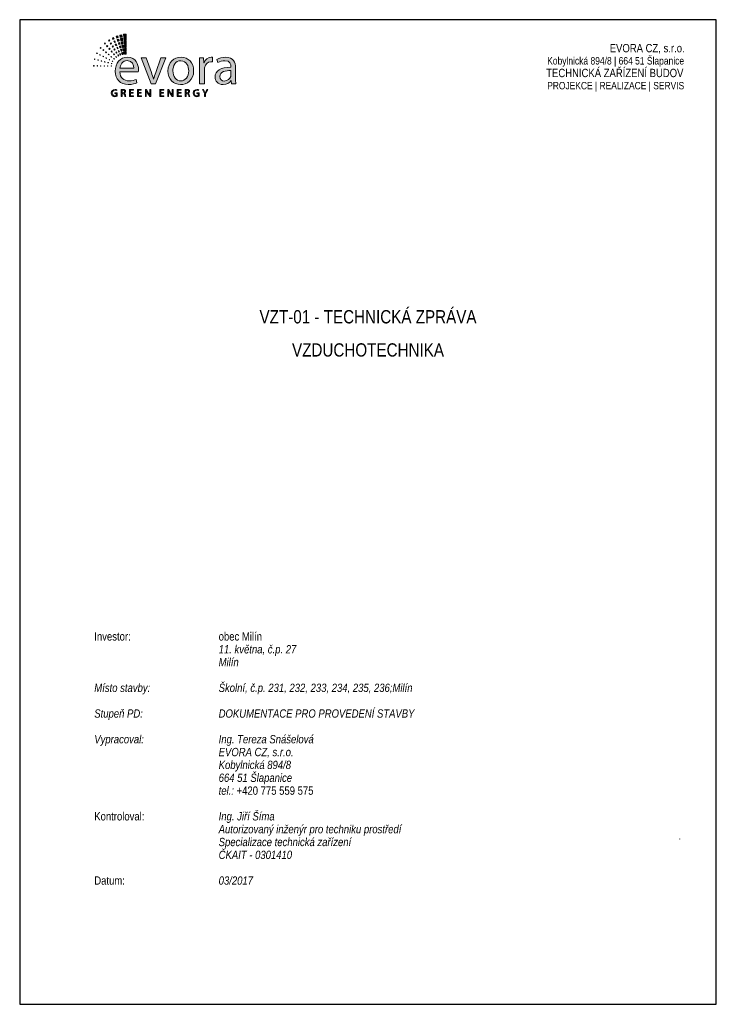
# Paper-space layout 'TZ' of a CAD drawing. Header units: millimetres. Extents: x 4 to 214, y -5 to 292.
import ezdxf

# ---------------------------------------------------------------- set-up
doc = ezdxf.new("R2010")
doc.units = ezdxf.units.MM
doc.linetypes.add('DOT', pattern=[25, 0, -25])
doc.styles.add('ARIAL NARROW 16', font='ARIALN.TTF', dxfattribs={"height": 4})
doc.styles.get("Standard").update_dxf_attribs({"font": 'arial.ttf'})

# ---------------------------------------------------------------- blocks, each defined once
blk = doc.blocks.new('block 4')
h = blk.add_hatch(color=8)
h.dxf.hatch_style = 2
h.paths.add_polyline_path([(47.78, 40.51), (47.68, 41.25), (46.99, 41.14), (47.14, 40.41)])
h = blk.add_hatch(color=8)
h.dxf.hatch_style = 2
h.paths.add_polyline_path([(49.07, 40.5), (49.07, 41.43), (48.19, 41.38), (48.27, 40.46)])
h = blk.add_hatch(color=8)
h.dxf.hatch_style = 2
h.paths.add_polyline_path([(42.48, 38.41), (42.29, 38.64), (42.08, 38.47), (42.28, 38.24)])
h = blk.add_hatch(color=8)
h.dxf.hatch_style = 2
h.paths.add_polyline_path([(43.84, 39.31), (43.65, 39.64), (43.36, 39.47), (43.56, 39.14)])
h = blk.add_hatch(color=8)
h.dxf.hatch_style = 2
h.paths.add_polyline_path([(44.4, 38.35), (44.21, 38.68), (43.95, 38.53), (44.15, 38.2)])
h = blk.add_hatch(color=8)
h.dxf.hatch_style = 2
h.paths.add_polyline_path([(45.19, 39.92), (45.01, 40.36), (44.62, 40.19), (44.82, 39.76)])
h = blk.add_hatch(color=8)
h.dxf.hatch_style = 2
h.paths.add_polyline_path([(45.62, 38.9), (45.43, 39.34), (45.08, 39.18), (45.28, 38.75)])
h = blk.add_hatch(color=8)
h.dxf.hatch_style = 2
h.paths.add_polyline_path([(46.04, 37.87), (45.86, 38.31), (45.55, 38.17), (45.75, 37.74)])
h = blk.add_hatch(color=8)
h.dxf.hatch_style = 2
h.paths.add_polyline_path([(46.53, 40.33), (46.38, 40.91), (45.86, 40.75), (46.04, 40.19)])
h = blk.add_hatch(color=8)
h.dxf.hatch_style = 2
h.paths.add_polyline_path([(46.82, 39.26), (46.67, 39.83), (46.2, 39.7), (46.38, 39.13)])
h = blk.add_hatch(color=8)
h.dxf.hatch_style = 2
h.paths.add_polyline_path([(47.11, 38.19), (46.95, 38.76), (46.54, 38.64), (46.72, 38.08)])
h = blk.add_hatch(color=8)
h.dxf.hatch_style = 2
h.paths.add_polyline_path([(47.93, 39.41), (47.83, 40.15), (47.22, 40.05), (47.36, 39.32)])
h = blk.add_hatch(color=8)
h.dxf.hatch_style = 2
h.paths.add_polyline_path([(48.08, 38.31), (47.98, 39.05), (47.44, 38.96), (47.59, 38.23)])
h = blk.add_hatch(color=8)
h.dxf.hatch_style = 2
h.paths.add_polyline_path([(48.23, 37.21), (48.13, 37.95), (47.66, 37.87), (47.81, 37.15)])
h = blk.add_hatch(color=8)
h.dxf.hatch_style = 2
h.paths.add_polyline_path([(49.07, 39.39), (49.07, 40.32), (48.28, 40.28), (48.36, 39.36)])
h = blk.add_hatch(color=8)
h.dxf.hatch_style = 2
h.paths.add_polyline_path([(49.07, 38.28), (49.07, 39.21), (48.38, 39.17), (48.46, 38.25)])
h = blk.add_hatch(color=8)
h.dxf.hatch_style = 2
h.paths.add_polyline_path([(49.07, 37.17), (49.07, 38.1), (48.47, 38.06), (48.55, 37.14)])
h = blk.add_hatch(color=8)
h.dxf.hatch_style = 2
h.paths.add_polyline_path([(39.85, 35.37), (39.68, 35.46), (39.59, 35.3), (39.77, 35.21)])
h = blk.add_hatch(color=8)
h.dxf.hatch_style = 2
h.paths.add_polyline_path([(40.83, 34.85), (40.66, 34.94), (40.58, 34.8), (40.76, 34.71)])
h = blk.add_hatch(color=8)
h.dxf.hatch_style = 2
h.paths.add_polyline_path([(41.04, 37.05), (40.86, 37.2), (40.72, 37.04), (40.91, 36.88)])
h = blk.add_hatch(color=8)
h.dxf.hatch_style = 2
h.paths.add_polyline_path([(41.89, 36.33), (41.71, 36.49), (41.58, 36.34), (41.77, 36.19)])
h = blk.add_hatch(color=8)
h.dxf.hatch_style = 2
h.paths.add_polyline_path([(42.74, 35.62), (42.56, 35.77), (42.44, 35.64), (42.63, 35.49)])
h = blk.add_hatch(color=8)
h.dxf.hatch_style = 2
h.paths.add_polyline_path([(43.18, 37.55), (42.99, 37.78), (42.8, 37.63), (43, 37.4)])
h = blk.add_hatch(color=8)
h.dxf.hatch_style = 2
h.paths.add_polyline_path([(43.59, 34.9), (43.41, 35.05), (43.31, 34.94), (43.5, 34.79)])
h = blk.add_hatch(color=8)
h.dxf.hatch_style = 2
h.paths.add_polyline_path([(43.88, 36.68), (43.69, 36.92), (43.52, 36.78), (43.72, 36.55)])
h = blk.add_hatch(color=8)
h.dxf.hatch_style = 2
h.paths.add_polyline_path([(44.58, 35.82), (44.39, 36.06), (44.24, 35.94), (44.44, 35.71)])
h = blk.add_hatch(color=8)
h.dxf.hatch_style = 2
h.paths.add_polyline_path([(44.97, 37.4), (44.77, 37.72), (44.54, 37.59), (44.74, 37.26)])
h = blk.add_hatch(color=8)
h.dxf.hatch_style = 2
h.paths.add_polyline_path([(45.28, 34.96), (45.09, 35.19), (44.96, 35.09), (45.16, 34.86)])
h = blk.add_hatch(color=8)
h.dxf.hatch_style = 2
h.paths.add_polyline_path([(45.53, 36.44), (45.34, 36.77), (45.13, 36.65), (45.33, 36.32)])
h = blk.add_hatch(color=8)
h.dxf.hatch_style = 2
h.paths.add_polyline_path([(46.09, 35.48), (45.9, 35.81), (45.72, 35.7), (45.93, 35.38)])
h = blk.add_hatch(color=8)
h.dxf.hatch_style = 2
h.paths.add_polyline_path([(46.47, 36.85), (46.29, 37.28), (46.02, 37.16), (46.22, 36.73)])
h = blk.add_hatch(color=8)
h.dxf.hatch_style = 2
h.paths.add_polyline_path([(46.66, 34.53), (46.46, 34.85), (46.32, 34.77), (46.52, 34.44)])
h = blk.add_hatch(color=8)
h.dxf.hatch_style = 2
h.paths.add_polyline_path([(46.9, 35.82), (46.72, 36.26), (46.48, 36.15), (46.68, 35.72)])
h = blk.add_hatch(color=8)
h.dxf.hatch_style = 2
h.paths.add_polyline_path([(47.39, 37.11), (47.24, 37.69), (46.88, 37.58), (47.06, 37.02)])
h = blk.add_hatch(color=8)
h.dxf.hatch_style = 2
h.paths.add_polyline_path([(47.33, 34.8), (47.15, 35.23), (46.95, 35.15), (47.15, 34.72)])
h = blk.add_hatch(color=8)
h.dxf.hatch_style = 2
h.paths.add_polyline_path([(47.68, 36.04), (47.53, 36.61), (47.22, 36.52), (47.4, 35.96)])
h = blk.add_hatch(color=8)
h.dxf.hatch_style = 2
h.paths.add_polyline_path([(47.97, 34.97), (47.82, 35.54), (47.56, 35.47), (47.74, 34.9)])
h = blk.add_hatch(color=8)
h.dxf.hatch_style = 2
h.paths.add_polyline_path([(48.38, 36.11), (48.28, 36.84), (47.88, 36.78), (48.03, 36.06)])
h = blk.add_hatch(color=8)
h.dxf.hatch_style = 2
h.paths.add_polyline_path([(48.53, 35.05), (48.43, 35.74), (48.11, 35.7), (48.25, 35.01)])
h = blk.add_hatch(color=8)
h.dxf.hatch_style = 2
h.paths.add_polyline_path([(49.07, 36.06), (49.07, 36.98), (48.57, 36.96), (48.65, 36.04)])
h = blk.add_hatch(color=8)
h.dxf.hatch_style = 2
h.paths.add_polyline_path([(49.07, 35.05), (49.07, 35.87), (48.67, 35.85), (48.74, 35.03)])
h = blk.add_hatch(color=8)
h.dxf.hatch_style = 2
h.paths.add_polyline_path([(39.07, 33.49), (38.92, 33.53), (38.88, 33.38), (39.03, 33.34)])
h = blk.add_hatch(color=8)
h.dxf.hatch_style = 2
h.paths.add_polyline_path([(40.15, 33.19), (40, 33.24), (39.96, 33.11), (40.11, 33.07)])
h = blk.add_hatch(color=8)
h.dxf.hatch_style = 2
h.paths.add_polyline_path([(41.22, 32.9), (41.07, 32.94), (41.04, 32.84), (41.19, 32.8)])
h = blk.add_hatch(color=8)
h.dxf.hatch_style = 2
h.paths.add_polyline_path([(41.81, 34.32), (41.64, 34.41), (41.57, 34.29), (41.74, 34.2)])
h = blk.add_hatch(color=8)
h.dxf.hatch_style = 2
h.paths.add_polyline_path([(42.29, 32.61), (42.14, 32.65), (42.11, 32.56), (42.26, 32.52)])
h = blk.add_hatch(color=8)
h.dxf.hatch_style = 2
h.paths.add_polyline_path([(42.79, 33.8), (42.62, 33.89), (42.56, 33.79), (42.73, 33.7)])
h = blk.add_hatch(color=8)
h.dxf.hatch_style = 2
h.paths.add_polyline_path([(43.36, 32.32), (43.21, 32.36), (43.19, 32.29), (43.34, 32.25)])
h = blk.add_hatch(color=8)
h.dxf.hatch_style = 2
h.paths.add_polyline_path([(43.77, 33.27), (43.6, 33.37), (43.55, 33.28), (43.72, 33.19)])
h = blk.add_hatch(color=8)
h.dxf.hatch_style = 2
h.paths.add_polyline_path([(44.44, 34.18), (44.26, 34.34), (44.17, 34.24), (44.36, 34.09)])
h = blk.add_hatch(color=8)
h.dxf.hatch_style = 2
h.paths.add_polyline_path([(44.43, 32.03), (44.28, 32.07), (44.27, 32.02), (44.42, 31.98)])
h = blk.add_hatch(color=8)
h.dxf.hatch_style = 2
h.paths.add_polyline_path([(44.75, 32.75), (44.58, 32.84), (44.54, 32.77), (44.71, 32.69)])
h = blk.add_hatch(color=8)
h.dxf.hatch_style = 2
h.paths.add_polyline_path([(45.29, 33.46), (45.1, 33.62), (45.03, 33.54), (45.22, 33.39)])
h = blk.add_hatch(color=8)
h.dxf.hatch_style = 2
h.paths.add_polyline_path([(45.98, 34.1), (45.79, 34.33), (45.68, 34.25), (45.88, 34.02)])
h = blk.add_hatch(color=8)
h.dxf.hatch_style = 2
h.paths.add_polyline_path([(38.76, 31.37), (38.64, 31.37), (38.63, 31.25), (38.76, 31.25)])
h = blk.add_hatch(color=8)
h.dxf.hatch_style = 2
h.paths.add_polyline_path([(39.87, 31.36), (39.75, 31.36), (39.74, 31.25), (39.87, 31.25)])
h = blk.add_hatch(color=8)
h.dxf.hatch_style = 2
h.paths.add_polyline_path([(40.98, 31.34), (40.86, 31.34), (40.85, 31.25), (40.98, 31.25)])
h = blk.add_hatch(color=8)
h.dxf.hatch_style = 2
h.paths.add_polyline_path([(42.09, 31.33), (41.97, 31.33), (41.96, 31.25), (42.09, 31.25)])
h = blk.add_hatch(color=8)
h.dxf.hatch_style = 2
h.paths.add_polyline_path([(43.2, 31.31), (43.08, 31.31), (43.08, 31.25), (43.2, 31.25)])
h = blk.add_hatch(color=8)
h.dxf.hatch_style = 2
h.paths.add_polyline_path([(44.32, 31.29), (44.19, 31.3), (44.19, 31.25), (44.31, 31.25)])
at = {"lineweight": 0}
for points in [[(47.78, 40.51), (47.68, 41.25), (46.99, 41.14), (47.14, 40.41), (47.78, 40.51)], [(49.07, 40.5), (49.07, 41.43), (48.19, 41.38), (48.27, 40.46), (49.07, 40.5)], [(42.48, 38.41), (42.29, 38.64), (42.08, 38.47), (42.28, 38.24), (42.48, 38.41)], [(43.84, 39.31), (43.65, 39.64), (43.36, 39.47), (43.56, 39.14), (43.84, 39.31)], [(44.4, 38.35), (44.21, 38.68), (43.95, 38.53), (44.15, 38.2), (44.4, 38.35)], [(45.19, 39.92), (45.01, 40.36), (44.62, 40.19), (44.82, 39.76), (45.19, 39.92)], [(45.62, 38.9), (45.43, 39.34), (45.08, 39.18), (45.28, 38.75), (45.62, 38.9)], [(46.04, 37.87), (45.86, 38.31), (45.55, 38.17), (45.75, 37.74), (46.04, 37.87)], [(46.53, 40.33), (46.38, 40.91), (45.86, 40.75), (46.04, 40.19), (46.53, 40.33)], [(46.82, 39.26), (46.67, 39.83), (46.2, 39.7), (46.38, 39.13), (46.82, 39.26)], [(47.11, 38.19), (46.95, 38.76), (46.54, 38.64), (46.72, 38.08), (47.11, 38.19)], [(47.93, 39.41), (47.83, 40.15), (47.22, 40.05), (47.36, 39.32), (47.93, 39.41)], [(48.08, 38.31), (47.98, 39.05), (47.44, 38.96), (47.59, 38.23), (48.08, 38.31)], [(48.23, 37.21), (48.13, 37.95), (47.66, 37.87), (47.81, 37.15), (48.23, 37.21)], [(49.07, 39.39), (49.07, 40.32), (48.28, 40.28), (48.36, 39.36), (49.07, 39.39)], [(49.07, 38.28), (49.07, 39.21), (48.38, 39.17), (48.46, 38.25), (49.07, 38.28)], [(49.07, 37.17), (49.07, 38.1), (48.47, 38.06), (48.55, 37.14), (49.07, 37.17)], [(39.85, 35.37), (39.68, 35.46), (39.59, 35.3), (39.77, 35.21), (39.85, 35.37)], [(40.83, 34.85), (40.66, 34.94), (40.58, 34.8), (40.76, 34.71), (40.83, 34.85)], [(41.04, 37.05), (40.86, 37.2), (40.72, 37.04), (40.91, 36.88), (41.04, 37.05)], [(41.89, 36.33), (41.71, 36.49), (41.58, 36.34), (41.77, 36.19), (41.89, 36.33)], [(42.74, 35.62), (42.56, 35.77), (42.44, 35.64), (42.63, 35.49), (42.74, 35.62)], [(43.18, 37.55), (42.99, 37.78), (42.8, 37.63), (43, 37.4), (43.18, 37.55)], [(43.59, 34.9), (43.41, 35.05), (43.31, 34.94), (43.5, 34.79), (43.59, 34.9)], [(43.88, 36.68), (43.69, 36.92), (43.52, 36.78), (43.72, 36.55), (43.88, 36.68)], [(44.58, 35.82), (44.39, 36.06), (44.24, 35.94), (44.44, 35.71), (44.58, 35.82)], [(44.97, 37.4), (44.77, 37.72), (44.54, 37.59), (44.74, 37.26), (44.97, 37.4)], [(45.28, 34.96), (45.09, 35.19), (44.96, 35.09), (45.16, 34.86), (45.28, 34.96)], [(45.53, 36.44), (45.34, 36.77), (45.13, 36.65), (45.33, 36.32), (45.53, 36.44)], [(46.09, 35.48), (45.9, 35.81), (45.72, 35.7), (45.93, 35.38), (46.09, 35.48)], [(46.47, 36.85), (46.29, 37.28), (46.02, 37.16), (46.22, 36.73), (46.47, 36.85)], [(46.66, 34.53), (46.46, 34.85), (46.32, 34.77), (46.52, 34.44), (46.66, 34.53)], [(46.9, 35.82), (46.72, 36.26), (46.48, 36.15), (46.68, 35.72), (46.9, 35.82)], [(47.39, 37.11), (47.24, 37.69), (46.88, 37.58), (47.06, 37.02), (47.39, 37.11)], [(47.33, 34.8), (47.15, 35.23), (46.95, 35.15), (47.15, 34.72), (47.33, 34.8)], [(47.68, 36.04), (47.53, 36.61), (47.22, 36.52), (47.4, 35.96), (47.68, 36.04)], [(47.97, 34.97), (47.82, 35.54), (47.56, 35.47), (47.74, 34.9), (47.97, 34.97)], [(48.38, 36.11), (48.28, 36.84), (47.88, 36.78), (48.03, 36.06), (48.38, 36.11)], [(48.53, 35.05), (48.43, 35.74), (48.11, 35.7), (48.25, 35.01), (48.53, 35.05)], [(49.07, 36.06), (49.07, 36.98), (48.57, 36.96), (48.65, 36.04), (49.07, 36.06)], [(49.07, 35.05), (49.07, 35.87), (48.67, 35.85), (48.74, 35.03), (49.07, 35.05)], [(39.07, 33.49), (38.92, 33.53), (38.88, 33.38), (39.03, 33.34), (39.07, 33.49)], [(40.15, 33.19), (40, 33.24), (39.96, 33.11), (40.11, 33.07), (40.15, 33.19)], [(41.22, 32.9), (41.07, 32.94), (41.04, 32.84), (41.19, 32.8), (41.22, 32.9)], [(41.81, 34.32), (41.64, 34.41), (41.57, 34.29), (41.74, 34.2), (41.81, 34.32)], [(42.29, 32.61), (42.14, 32.65), (42.11, 32.56), (42.26, 32.52), (42.29, 32.61)], [(42.79, 33.8), (42.62, 33.89), (42.56, 33.79), (42.73, 33.7), (42.79, 33.8)], [(43.36, 32.32), (43.21, 32.36), (43.19, 32.29), (43.34, 32.25), (43.36, 32.32)], [(43.77, 33.27), (43.6, 33.37), (43.55, 33.28), (43.72, 33.19), (43.77, 33.27)], [(44.44, 34.18), (44.26, 34.34), (44.17, 34.24), (44.36, 34.09), (44.44, 34.18)], [(44.43, 32.03), (44.28, 32.07), (44.27, 32.02), (44.42, 31.98), (44.43, 32.03)], [(44.75, 32.75), (44.58, 32.84), (44.54, 32.77), (44.71, 32.69), (44.75, 32.75)], [(45.29, 33.46), (45.1, 33.62), (45.03, 33.54), (45.22, 33.39), (45.29, 33.46)], [(45.98, 34.1), (45.79, 34.33), (45.68, 34.25), (45.88, 34.02), (45.98, 34.1)], [(38.76, 31.37), (38.64, 31.37), (38.63, 31.25), (38.76, 31.25), (38.76, 31.37)], [(39.87, 31.36), (39.75, 31.36), (39.74, 31.25), (39.87, 31.25), (39.87, 31.36)], [(40.98, 31.34), (40.86, 31.34), (40.85, 31.25), (40.98, 31.25), (40.98, 31.34)], [(42.09, 31.33), (41.97, 31.33), (41.96, 31.25), (42.09, 31.25), (42.09, 31.33)], [(43.2, 31.31), (43.08, 31.31), (43.08, 31.25), (43.2, 31.25), (43.2, 31.31)], [(44.32, 31.29), (44.19, 31.3), (44.19, 31.25), (44.31, 31.25), (44.32, 31.29)]]:
    blk.add_lwpolyline(points, dxfattribs=at)
blk = doc.blocks.new('block 3')
blk.add_blockref('block 4', (0, 0))
blk = doc.blocks.new('block 2')
blk.add_blockref('block 3', (0, 0))
blk = doc.blocks.new('A$C685A7237')
h = blk.add_hatch(color=63)
h.dxf.hatch_style = 2
edge = h.paths.add_edge_path()
edge.add_spline(control_points=[(43.89, -12.57), (43.89, -12.71), (43.87, -12.89), (43.82, -13.06), (43.58, -13.77), (42.87, -14.46), (41.76, -14.46), (41, -14.46), (40.34, -14.01), (40.34, -13.01), (40.34, -11.38), (42.23, -11.08), (43.89, -11.12), (43.89, -11.12), (43.89, -12.57), (43.89, -12.57)], knot_values=[0, 0, 0, 0, 1, 1, 1, 2, 2, 2, 3, 3, 3, 4, 4, 4, 5, 5, 5, 5], degree=3, periodic=0)
edge = h.paths.add_edge_path()
edge.add_spline(control_points=[(45.36, -10.25), (45.36, -8.59), (44.74, -6.84), (42.17, -6.84), (41.12, -6.84), (40.09, -7.13), (39.4, -7.57), (39.4, -7.57), (39.75, -8.59), (39.75, -8.59), (40.34, -8.19), (41.15, -7.96), (41.95, -7.96), (43.66, -7.95), (43.86, -9.21), (43.86, -9.89), (43.86, -9.89), (43.86, -10.06), (43.86, -10.06), (40.61, -10.04), (38.81, -11.15), (38.81, -13.18), (38.81, -14.39), (39.68, -15.59), (41.38, -15.59), (42.57, -15.59), (43.47, -15), (43.94, -14.34), (43.94, -14.34), (43.99, -14.34), (43.99, -14.34), (43.99, -14.34), (44.11, -15.4), (44.11, -15.4), (44.11, -15.4), (45.48, -15.4), (45.48, -15.4), (45.4, -14.83), (45.36, -14.12), (45.36, -13.39), (45.36, -13.39), (45.36, -10.25), (45.36, -10.25)], knot_values=[0, 0, 0, 0, 1, 1, 1, 2, 2, 2, 3, 3, 3, 4, 4, 4, 5, 5, 5, 6, 6, 6, 7, 7, 7, 8, 8, 8, 9, 9, 9, 10, 10, 10, 11, 11, 11, 12, 12, 12, 13, 13, 13, 14, 14, 14, 14], degree=3, periodic=0)
edge = h.paths.add_edge_path()
edge.add_spline(control_points=[(33.89, -15.4), (33.89, -15.4), (35.42, -15.4), (35.42, -15.4), (35.42, -15.4), (35.42, -10.93), (35.42, -10.93), (35.42, -10.68), (35.43, -10.42), (35.47, -10.22), (35.68, -9.07), (36.44, -8.28), (37.51, -8.28), (37.72, -8.28), (37.88, -8.28), (38.03, -8.31), (38.03, -8.31), (38.03, -6.87), (38.03, -6.87), (37.89, -6.86), (37.77, -6.84), (37.62, -6.84), (36.6, -6.84), (35.66, -7.55), (35.28, -8.67), (35.28, -8.67), (35.23, -8.67), (35.23, -8.67), (35.23, -8.67), (35.16, -7.01), (35.16, -7.01), (35.16, -7.01), (33.82, -7.01), (33.82, -7.01), (33.87, -7.79), (33.89, -8.64), (33.89, -9.63), (33.89, -9.63), (33.89, -15.4), (33.89, -15.4)], knot_values=[0, 0, 0, 0, 1, 1, 1, 2, 2, 2, 3, 3, 3, 4, 4, 4, 5, 5, 5, 6, 6, 6, 7, 7, 7, 8, 8, 8, 9, 9, 9, 10, 10, 10, 11, 11, 11, 12, 12, 12, 13, 13, 13, 13], degree=3, periodic=0)
edge = h.paths.add_edge_path()
edge.add_spline(control_points=[(27.9, -7.98), (29.7, -7.98), (30.41, -9.77), (30.41, -11.19), (30.41, -13.08), (29.32, -14.44), (27.86, -14.44), (26.37, -14.44), (25.33, -13.06), (25.33, -11.22), (25.33, -9.64), (26.11, -7.98), (27.9, -7.98)], knot_values=[0, 0, 0, 0, 1, 1, 1, 2, 2, 2, 3, 3, 3, 4, 4, 4, 4], degree=3, periodic=0)
edge = h.paths.add_edge_path()
edge.add_spline(control_points=[(27.93, -6.84), (25.63, -6.84), (23.77, -8.48), (23.77, -11.27), (23.77, -13.92), (25.54, -15.59), (27.79, -15.59), (29.8, -15.59), (31.97, -14.24), (31.97, -11.14), (31.97, -8.59), (30.34, -6.84), (27.93, -6.84)], knot_values=[0, 0, 0, 0, 1, 1, 1, 2, 2, 2, 3, 3, 3, 4, 4, 4, 4], degree=3, periodic=0)
edge = h.paths.add_edge_path()
edge.add_spline(control_points=[(15.18, -7.01), (15.18, -7.01), (18.37, -15.4), (18.37, -15.4), (18.37, -15.4), (19.82, -15.4), (19.82, -15.4), (19.82, -15.4), (23.12, -7.01), (23.12, -7.01), (23.12, -7.01), (21.52, -7.01), (21.52, -7.01), (21.52, -7.01), (19.89, -11.71), (19.89, -11.71), (19.62, -12.49), (19.37, -13.18), (19.18, -13.87), (19.18, -13.87), (19.13, -13.87), (19.13, -13.87), (18.96, -13.18), (18.73, -12.49), (18.45, -11.71), (18.45, -11.71), (16.81, -7.01), (16.81, -7.01), (16.81, -7.01), (15.18, -7.01), (15.18, -7.01)], knot_values=[0, 0, 0, 0, 1, 1, 1, 2, 2, 2, 3, 3, 3, 4, 4, 4, 5, 5, 5, 6, 6, 6, 7, 7, 7, 8, 8, 8, 9, 9, 9, 10, 10, 10, 10], degree=3, periodic=0)
edge = h.paths.add_edge_path()
edge.add_spline(control_points=[(8.41, -10.39), (8.53, -9.33), (9.19, -7.93), (10.74, -7.93), (12.46, -7.93), (12.88, -9.44), (12.86, -10.39), (12.86, -10.39), (8.41, -10.39), (8.41, -10.39)], knot_values=[0, 0, 0, 0, 1, 1, 1, 2, 2, 2, 3, 3, 3, 3], degree=3, periodic=0)
edge = h.paths.add_edge_path()
edge.add_spline(control_points=[(14.28, -11.48), (14.31, -11.31), (14.33, -11.08), (14.33, -10.77), (14.33, -9.23), (13.62, -6.84), (10.87, -6.84), (8.42, -6.84), (6.93, -8.81), (6.93, -11.34), (6.93, -13.87), (8.47, -15.59), (11.06, -15.59), (12.39, -15.59), (13.33, -15.29), (13.86, -15.05), (13.86, -15.05), (13.59, -13.96), (13.59, -13.96), (13.03, -14.2), (12.36, -14.39), (11.26, -14.39), (9.72, -14.39), (8.42, -13.54), (8.39, -11.48), (8.39, -11.48), (14.28, -11.48), (14.28, -11.48)], knot_values=[0, 0, 0, 0, 1, 1, 1, 2, 2, 2, 3, 3, 3, 4, 4, 4, 5, 5, 5, 6, 6, 6, 7, 7, 7, 8, 8, 8, 9, 9, 9, 9], degree=3, periodic=0)
h = blk.add_hatch(color=8)
h.dxf.hatch_style = 2
edge = h.paths.add_edge_path()
edge.add_spline(control_points=[(35.79, -19.45), (35.79, -19.45), (35.79, -18.48), (35.79, -18.48), (35.79, -18.48), (36.55, -17.17), (36.55, -17.17), (36.55, -17.17), (36.22, -17.17), (36.22, -17.17), (36.22, -17.17), (35.89, -17.8), (35.89, -17.8), (35.8, -17.97), (35.72, -18.12), (35.66, -18.27), (35.66, -18.27), (35.66, -18.27), (35.66, -18.27), (35.58, -18.11), (35.51, -17.97), (35.43, -17.8), (35.43, -17.8), (35.11, -17.17), (35.11, -17.17), (35.11, -17.17), (34.77, -17.17), (34.77, -17.17), (34.77, -17.17), (35.49, -18.48), (35.49, -18.48), (35.49, -18.48), (35.49, -19.45), (35.49, -19.45), (35.49, -19.45), (35.79, -19.45), (35.79, -19.45)], knot_values=[0, 0, 0, 0, 1, 1, 1, 2, 2, 2, 3, 3, 3, 4, 4, 4, 5, 5, 5, 6, 6, 6, 7, 7, 7, 8, 8, 8, 9, 9, 9, 10, 10, 10, 11, 11, 11, 12, 12, 12, 12], degree=3, periodic=0)
edge = h.paths.add_edge_path()
edge.add_spline(control_points=[(33.69, -18.25), (33.69, -18.25), (32.94, -18.25), (32.94, -18.25), (32.94, -18.25), (32.94, -18.49), (32.94, -18.49), (32.94, -18.49), (33.4, -18.49), (33.4, -18.49), (33.4, -18.49), (33.4, -19.17), (33.4, -19.17), (33.33, -19.21), (33.2, -19.23), (33.01, -19.23), (32.47, -19.23), (32.13, -18.89), (32.13, -18.31), (32.13, -17.74), (32.49, -17.39), (33.04, -17.39), (33.27, -17.39), (33.43, -17.43), (33.55, -17.49), (33.55, -17.49), (33.62, -17.25), (33.62, -17.25), (33.52, -17.2), (33.31, -17.15), (33.05, -17.15), (32.28, -17.15), (31.81, -17.64), (31.81, -18.33), (31.81, -18.68), (31.94, -18.99), (32.13, -19.18), (32.36, -19.39), (32.64, -19.48), (32.99, -19.48), (33.29, -19.48), (33.56, -19.4), (33.69, -19.35), (33.69, -19.35), (33.69, -18.25), (33.69, -18.25)], knot_values=[0, 0, 0, 0, 1, 1, 1, 2, 2, 2, 3, 3, 3, 4, 4, 4, 5, 5, 5, 6, 6, 6, 7, 7, 7, 8, 8, 8, 9, 9, 9, 10, 10, 10, 11, 11, 11, 12, 12, 12, 13, 13, 13, 14, 14, 14, 15, 15, 15, 15], degree=3, periodic=0)
edge = h.paths.add_edge_path()
edge.add_spline(control_points=[(29.56, -17.41), (29.62, -17.39), (29.71, -17.38), (29.86, -17.38), (30.17, -17.38), (30.38, -17.51), (30.38, -17.81), (30.38, -18.07), (30.18, -18.24), (29.87, -18.24), (29.87, -18.24), (29.56, -18.24), (29.56, -18.24), (29.56, -18.24), (29.56, -17.41), (29.56, -17.41)], knot_values=[0, 0, 0, 0, 1, 1, 1, 2, 2, 2, 3, 3, 3, 4, 4, 4, 5, 5, 5, 5], degree=3, periodic=0)
edge = h.paths.add_edge_path()
edge.add_spline(control_points=[(29.27, -19.45), (29.27, -19.45), (29.56, -19.45), (29.56, -19.45), (29.56, -19.45), (29.56, -18.46), (29.56, -18.46), (29.56, -18.46), (29.84, -18.46), (29.84, -18.46), (30.11, -18.47), (30.23, -18.59), (30.3, -18.91), (30.36, -19.19), (30.41, -19.39), (30.45, -19.45), (30.45, -19.45), (30.76, -19.45), (30.76, -19.45), (30.71, -19.36), (30.65, -19.14), (30.58, -18.83), (30.53, -18.59), (30.42, -18.43), (30.25, -18.37), (30.25, -18.37), (30.25, -18.36), (30.25, -18.36), (30.49, -18.27), (30.68, -18.07), (30.68, -17.78), (30.68, -17.6), (30.61, -17.44), (30.5, -17.34), (30.36, -17.22), (30.15, -17.15), (29.84, -17.15), (29.64, -17.15), (29.42, -17.17), (29.27, -17.2), (29.27, -17.2), (29.27, -19.45), (29.27, -19.45)], knot_values=[0, 0, 0, 0, 1, 1, 1, 2, 2, 2, 3, 3, 3, 4, 4, 4, 5, 5, 5, 6, 6, 6, 7, 7, 7, 8, 8, 8, 9, 9, 9, 10, 10, 10, 11, 11, 11, 12, 12, 12, 13, 13, 13, 14, 14, 14, 14], degree=3, periodic=0)
h.paths.add_polyline_path([(27.93, -18.14), (27.05, -18.14), (27.05, -17.42), (27.99, -17.42), (27.99, -17.17), (26.75, -17.17), (26.75, -19.45), (28.04, -19.45), (28.04, -19.21), (27.05, -19.21), (27.05, -18.38), (27.93, -18.38)])
edge = h.paths.add_edge_path()
edge.add_spline(control_points=[(23.96, -19.45), (23.96, -19.45), (23.96, -18.48), (23.96, -18.48), (23.96, -18.1), (23.95, -17.82), (23.94, -17.54), (23.94, -17.54), (23.95, -17.53), (23.95, -17.53), (24.06, -17.78), (24.21, -18.04), (24.37, -18.3), (24.37, -18.3), (25.1, -19.45), (25.1, -19.45), (25.1, -19.45), (25.39, -19.45), (25.39, -19.45), (25.39, -19.45), (25.39, -17.17), (25.39, -17.17), (25.39, -17.17), (25.12, -17.17), (25.12, -17.17), (25.12, -17.17), (25.12, -18.13), (25.12, -18.13), (25.12, -18.48), (25.12, -18.76), (25.15, -19.06), (25.15, -19.06), (25.14, -19.07), (25.14, -19.07), (25.03, -18.83), (24.9, -18.59), (24.73, -18.33), (24.73, -18.33), (24.01, -17.17), (24.01, -17.17), (24.01, -17.17), (23.68, -17.17), (23.68, -17.17), (23.68, -17.17), (23.68, -19.45), (23.68, -19.45), (23.68, -19.45), (23.96, -19.45), (23.96, -19.45)], knot_values=[0, 0, 0, 0, 1, 1, 1, 2, 2, 2, 3, 3, 3, 4, 4, 4, 5, 5, 5, 6, 6, 6, 7, 7, 7, 8, 8, 8, 9, 9, 9, 10, 10, 10, 11, 11, 11, 12, 12, 12, 13, 13, 13, 14, 14, 14, 15, 15, 15, 16, 16, 16, 16], degree=3, periodic=0)
h.paths.add_polyline_path([(22.34, -18.14), (21.46, -18.14), (21.46, -17.42), (22.4, -17.42), (22.4, -17.17), (21.16, -17.17), (21.16, -19.45), (22.45, -19.45), (22.45, -19.21), (21.46, -19.21), (21.46, -18.38), (22.34, -18.38)])
edge = h.paths.add_edge_path()
edge.add_spline(control_points=[(16.8, -19.45), (16.8, -19.45), (16.8, -18.48), (16.8, -18.48), (16.8, -18.1), (16.8, -17.82), (16.78, -17.54), (16.78, -17.54), (16.79, -17.53), (16.79, -17.53), (16.9, -17.78), (17.06, -18.04), (17.22, -18.3), (17.22, -18.3), (17.94, -19.45), (17.94, -19.45), (17.94, -19.45), (18.24, -19.45), (18.24, -19.45), (18.24, -19.45), (18.24, -17.17), (18.24, -17.17), (18.24, -17.17), (17.96, -17.17), (17.96, -17.17), (17.96, -17.17), (17.96, -18.13), (17.96, -18.13), (17.96, -18.48), (17.97, -18.76), (17.99, -19.06), (17.99, -19.06), (17.98, -19.07), (17.98, -19.07), (17.88, -18.83), (17.74, -18.59), (17.58, -18.33), (17.58, -18.33), (16.85, -17.17), (16.85, -17.17), (16.85, -17.17), (16.53, -17.17), (16.53, -17.17), (16.53, -17.17), (16.53, -19.45), (16.53, -19.45), (16.53, -19.45), (16.8, -19.45), (16.8, -19.45)], knot_values=[0, 0, 0, 0, 1, 1, 1, 2, 2, 2, 3, 3, 3, 4, 4, 4, 5, 5, 5, 6, 6, 6, 7, 7, 7, 8, 8, 8, 9, 9, 9, 10, 10, 10, 11, 11, 11, 12, 12, 12, 13, 13, 13, 14, 14, 14, 15, 15, 15, 16, 16, 16, 16], degree=3, periodic=0)
h.paths.add_polyline_path([(15.19, -18.14), (14.31, -18.14), (14.31, -17.42), (15.24, -17.42), (15.24, -17.17), (14.01, -17.17), (14.01, -19.45), (15.29, -19.45), (15.29, -19.21), (14.31, -19.21), (14.31, -18.38), (15.19, -18.38)])
h.paths.add_polyline_path([(12.68, -18.14), (11.79, -18.14), (11.79, -17.42), (12.73, -17.42), (12.73, -17.17), (11.49, -17.17), (11.49, -19.45), (12.78, -19.45), (12.78, -19.21), (11.79, -19.21), (11.79, -18.38), (12.68, -18.38)])
edge = h.paths.add_edge_path()
edge.add_spline(control_points=[(9.12, -17.41), (9.17, -17.39), (9.27, -17.38), (9.41, -17.38), (9.73, -17.38), (9.94, -17.51), (9.94, -17.81), (9.94, -18.07), (9.74, -18.24), (9.42, -18.24), (9.42, -18.24), (9.12, -18.24), (9.12, -18.24), (9.12, -18.24), (9.12, -17.41), (9.12, -17.41)], knot_values=[0, 0, 0, 0, 1, 1, 1, 2, 2, 2, 3, 3, 3, 4, 4, 4, 5, 5, 5, 5], degree=3, periodic=0)
edge = h.paths.add_edge_path()
edge.add_spline(control_points=[(8.83, -19.45), (8.83, -19.45), (9.12, -19.45), (9.12, -19.45), (9.12, -19.45), (9.12, -18.46), (9.12, -18.46), (9.12, -18.46), (9.4, -18.46), (9.4, -18.46), (9.67, -18.47), (9.79, -18.59), (9.86, -18.91), (9.92, -19.19), (9.97, -19.39), (10.01, -19.45), (10.01, -19.45), (10.31, -19.45), (10.31, -19.45), (10.27, -19.36), (10.21, -19.14), (10.14, -18.83), (10.08, -18.59), (9.98, -18.43), (9.81, -18.37), (9.81, -18.37), (9.81, -18.36), (9.81, -18.36), (10.04, -18.27), (10.23, -18.07), (10.23, -17.78), (10.23, -17.6), (10.17, -17.44), (10.05, -17.34), (9.91, -17.22), (9.71, -17.15), (9.39, -17.15), (9.19, -17.15), (8.98, -17.17), (8.83, -17.2), (8.83, -17.2), (8.83, -19.45), (8.83, -19.45)], knot_values=[0, 0, 0, 0, 1, 1, 1, 2, 2, 2, 3, 3, 3, 4, 4, 4, 5, 5, 5, 6, 6, 6, 7, 7, 7, 8, 8, 8, 9, 9, 9, 10, 10, 10, 11, 11, 11, 12, 12, 12, 13, 13, 13, 14, 14, 14, 14], degree=3, periodic=0)
edge = h.paths.add_edge_path()
edge.add_spline(control_points=[(7.53, -18.25), (7.53, -18.25), (6.78, -18.25), (6.78, -18.25), (6.78, -18.25), (6.78, -18.49), (6.78, -18.49), (6.78, -18.49), (7.24, -18.49), (7.24, -18.49), (7.24, -18.49), (7.24, -19.17), (7.24, -19.17), (7.17, -19.21), (7.04, -19.23), (6.85, -19.23), (6.31, -19.23), (5.97, -18.89), (5.97, -18.31), (5.97, -17.74), (6.33, -17.39), (6.89, -17.39), (7.12, -17.39), (7.27, -17.43), (7.39, -17.49), (7.39, -17.49), (7.47, -17.25), (7.47, -17.25), (7.37, -17.2), (7.16, -17.15), (6.89, -17.15), (6.13, -17.15), (5.66, -17.64), (5.66, -18.33), (5.66, -18.68), (5.78, -18.99), (5.98, -19.18), (6.2, -19.39), (6.48, -19.48), (6.83, -19.48), (7.14, -19.48), (7.4, -19.4), (7.53, -19.35), (7.53, -19.35), (7.53, -18.25), (7.53, -18.25)], knot_values=[0, 0, 0, 0, 1, 1, 1, 2, 2, 2, 3, 3, 3, 4, 4, 4, 5, 5, 5, 6, 6, 6, 7, 7, 7, 8, 8, 8, 9, 9, 9, 10, 10, 10, 11, 11, 11, 12, 12, 12, 13, 13, 13, 14, 14, 14, 15, 15, 15, 15], degree=3, periodic=0)
at = {"lineweight": 0}
for points in [[(12.68, -18.14), (11.79, -18.14), (11.79, -17.42), (12.73, -17.42), (12.73, -17.17), (11.49, -17.17), (11.49, -19.45), (12.78, -19.45), (12.78, -19.21), (11.79, -19.21), (11.79, -18.38), (12.68, -18.38), (12.68, -18.14)], [(15.19, -18.14), (14.31, -18.14), (14.31, -17.42), (15.24, -17.42), (15.24, -17.17), (14.01, -17.17), (14.01, -19.45), (15.29, -19.45), (15.29, -19.21), (14.31, -19.21), (14.31, -18.38), (15.19, -18.38), (15.19, -18.14)], [(22.34, -18.14), (21.46, -18.14), (21.46, -17.42), (22.4, -17.42), (22.4, -17.17), (21.16, -17.17), (21.16, -19.45), (22.45, -19.45), (22.45, -19.21), (21.46, -19.21), (21.46, -18.38), (22.34, -18.38), (22.34, -18.14)], [(27.93, -18.14), (27.05, -18.14), (27.05, -17.42), (27.99, -17.42), (27.99, -17.17), (26.75, -17.17), (26.75, -19.45), (28.04, -19.45), (28.04, -19.21), (27.05, -19.21), (27.05, -18.38), (27.93, -18.38), (27.93, -18.14)]]:
    blk.add_lwpolyline(points, dxfattribs=at)
for points, knots in [([(14.28, -11.48), (14.31, -11.31), (14.33, -11.08), (14.33, -10.77), (14.33, -9.23), (13.62, -6.84), (10.87, -6.84), (8.42, -6.84), (6.93, -8.81), (6.93, -11.34), (6.93, -13.87), (8.47, -15.59), (11.06, -15.59), (12.39, -15.59), (13.33, -15.29), (13.86, -15.05), (13.86, -15.05), (13.59, -13.96), (13.59, -13.96), (13.03, -14.2), (12.36, -14.39), (11.26, -14.39), (9.72, -14.39), (8.42, -13.54), (8.39, -11.48), (8.39, -11.48), (14.28, -11.48), (14.28, -11.48)], [0, 0, 0, 0, 1, 1, 1, 2, 2, 2, 3, 3, 3, 4, 4, 4, 5, 5, 5, 6, 6, 6, 7, 7, 7, 8, 8, 8, 9, 9, 9, 9]), ([(8.41, -10.39), (8.53, -9.33), (9.19, -7.93), (10.74, -7.93), (12.46, -7.93), (12.88, -9.44), (12.86, -10.39), (12.86, -10.39), (8.41, -10.39), (8.41, -10.39)], [0, 0, 0, 0, 1, 1, 1, 2, 2, 2, 3, 3, 3, 3]), ([(15.18, -7.01), (15.18, -7.01), (18.37, -15.4), (18.37, -15.4), (18.37, -15.4), (19.82, -15.4), (19.82, -15.4), (19.82, -15.4), (23.12, -7.01), (23.12, -7.01), (23.12, -7.01), (21.52, -7.01), (21.52, -7.01), (21.52, -7.01), (19.89, -11.71), (19.89, -11.71), (19.62, -12.49), (19.37, -13.18), (19.18, -13.87), (19.18, -13.87), (19.13, -13.87), (19.13, -13.87), (18.96, -13.18), (18.73, -12.49), (18.45, -11.71), (18.45, -11.71), (16.81, -7.01), (16.81, -7.01), (16.81, -7.01), (15.18, -7.01), (15.18, -7.01)], [0, 0, 0, 0, 1, 1, 1, 2, 2, 2, 3, 3, 3, 4, 4, 4, 5, 5, 5, 6, 6, 6, 7, 7, 7, 8, 8, 8, 9, 9, 9, 10, 10, 10, 10]), ([(27.93, -6.84), (25.63, -6.84), (23.77, -8.48), (23.77, -11.27), (23.77, -13.92), (25.54, -15.59), (27.79, -15.59), (29.8, -15.59), (31.97, -14.24), (31.97, -11.14), (31.97, -8.59), (30.34, -6.84), (27.93, -6.84)], [0, 0, 0, 0, 1, 1, 1, 2, 2, 2, 3, 3, 3, 4, 4, 4, 4]), ([(27.9, -7.98), (29.7, -7.98), (30.41, -9.77), (30.41, -11.19), (30.41, -13.08), (29.32, -14.44), (27.86, -14.44), (26.37, -14.44), (25.33, -13.06), (25.33, -11.22), (25.33, -9.64), (26.11, -7.98), (27.9, -7.98)], [0, 0, 0, 0, 1, 1, 1, 2, 2, 2, 3, 3, 3, 4, 4, 4, 4]), ([(33.89, -15.4), (33.89, -15.4), (35.42, -15.4), (35.42, -15.4), (35.42, -15.4), (35.42, -10.93), (35.42, -10.93), (35.42, -10.68), (35.43, -10.42), (35.47, -10.22), (35.68, -9.07), (36.44, -8.28), (37.51, -8.28), (37.72, -8.28), (37.88, -8.28), (38.03, -8.31), (38.03, -8.31), (38.03, -6.87), (38.03, -6.87), (37.89, -6.86), (37.77, -6.84), (37.62, -6.84), (36.6, -6.84), (35.66, -7.55), (35.28, -8.67), (35.28, -8.67), (35.23, -8.67), (35.23, -8.67), (35.23, -8.67), (35.16, -7.01), (35.16, -7.01), (35.16, -7.01), (33.82, -7.01), (33.82, -7.01), (33.87, -7.79), (33.89, -8.64), (33.89, -9.63), (33.89, -9.63), (33.89, -15.4), (33.89, -15.4)], [0, 0, 0, 0, 1, 1, 1, 2, 2, 2, 3, 3, 3, 4, 4, 4, 5, 5, 5, 6, 6, 6, 7, 7, 7, 8, 8, 8, 9, 9, 9, 10, 10, 10, 11, 11, 11, 12, 12, 12, 13, 13, 13, 13]), ([(45.36, -10.25), (45.36, -8.59), (44.74, -6.84), (42.17, -6.84), (41.12, -6.84), (40.09, -7.13), (39.4, -7.57), (39.4, -7.57), (39.75, -8.59), (39.75, -8.59), (40.34, -8.19), (41.15, -7.96), (41.95, -7.96), (43.66, -7.95), (43.86, -9.21), (43.86, -9.89), (43.86, -9.89), (43.86, -10.06), (43.86, -10.06), (40.61, -10.04), (38.81, -11.15), (38.81, -13.18), (38.81, -14.39), (39.68, -15.59), (41.38, -15.59), (42.57, -15.59), (43.47, -15), (43.94, -14.34), (43.94, -14.34), (43.99, -14.34), (43.99, -14.34), (43.99, -14.34), (44.11, -15.4), (44.11, -15.4), (44.11, -15.4), (45.48, -15.4), (45.48, -15.4), (45.4, -14.83), (45.36, -14.12), (45.36, -13.39), (45.36, -13.39), (45.36, -10.25), (45.36, -10.25)], [0, 0, 0, 0, 1, 1, 1, 2, 2, 2, 3, 3, 3, 4, 4, 4, 5, 5, 5, 6, 6, 6, 7, 7, 7, 8, 8, 8, 9, 9, 9, 10, 10, 10, 11, 11, 11, 12, 12, 12, 13, 13, 13, 14, 14, 14, 14]), ([(43.89, -12.57), (43.89, -12.71), (43.87, -12.89), (43.82, -13.06), (43.58, -13.77), (42.87, -14.46), (41.76, -14.46), (41, -14.46), (40.34, -14.01), (40.34, -13.01), (40.34, -11.38), (42.23, -11.08), (43.89, -11.12), (43.89, -11.12), (43.89, -12.57), (43.89, -12.57)], [0, 0, 0, 0, 1, 1, 1, 2, 2, 2, 3, 3, 3, 4, 4, 4, 5, 5, 5, 5]), ([(7.53, -18.25), (7.53, -18.25), (6.78, -18.25), (6.78, -18.25), (6.78, -18.25), (6.78, -18.49), (6.78, -18.49), (6.78, -18.49), (7.24, -18.49), (7.24, -18.49), (7.24, -18.49), (7.24, -19.17), (7.24, -19.17), (7.17, -19.21), (7.04, -19.23), (6.85, -19.23), (6.31, -19.23), (5.97, -18.89), (5.97, -18.31), (5.97, -17.74), (6.33, -17.39), (6.89, -17.39), (7.12, -17.39), (7.27, -17.43), (7.39, -17.49), (7.39, -17.49), (7.47, -17.25), (7.47, -17.25), (7.37, -17.2), (7.16, -17.15), (6.89, -17.15), (6.13, -17.15), (5.66, -17.64), (5.66, -18.33), (5.66, -18.68), (5.78, -18.99), (5.98, -19.18), (6.2, -19.39), (6.48, -19.48), (6.83, -19.48), (7.14, -19.48), (7.4, -19.4), (7.53, -19.35), (7.53, -19.35), (7.53, -18.25), (7.53, -18.25)], [0, 0, 0, 0, 1, 1, 1, 2, 2, 2, 3, 3, 3, 4, 4, 4, 5, 5, 5, 6, 6, 6, 7, 7, 7, 8, 8, 8, 9, 9, 9, 10, 10, 10, 11, 11, 11, 12, 12, 12, 13, 13, 13, 14, 14, 14, 15, 15, 15, 15]), ([(8.83, -19.45), (8.83, -19.45), (9.12, -19.45), (9.12, -19.45), (9.12, -19.45), (9.12, -18.46), (9.12, -18.46), (9.12, -18.46), (9.4, -18.46), (9.4, -18.46), (9.67, -18.47), (9.79, -18.59), (9.86, -18.91), (9.92, -19.19), (9.97, -19.39), (10.01, -19.45), (10.01, -19.45), (10.31, -19.45), (10.31, -19.45), (10.27, -19.36), (10.21, -19.14), (10.14, -18.83), (10.08, -18.59), (9.98, -18.43), (9.81, -18.37), (9.81, -18.37), (9.81, -18.36), (9.81, -18.36), (10.04, -18.27), (10.23, -18.07), (10.23, -17.78), (10.23, -17.6), (10.17, -17.44), (10.05, -17.34), (9.91, -17.22), (9.71, -17.15), (9.39, -17.15), (9.19, -17.15), (8.98, -17.17), (8.83, -17.2), (8.83, -17.2), (8.83, -19.45), (8.83, -19.45)], [0, 0, 0, 0, 1, 1, 1, 2, 2, 2, 3, 3, 3, 4, 4, 4, 5, 5, 5, 6, 6, 6, 7, 7, 7, 8, 8, 8, 9, 9, 9, 10, 10, 10, 11, 11, 11, 12, 12, 12, 13, 13, 13, 14, 14, 14, 14]), ([(9.12, -17.41), (9.17, -17.39), (9.27, -17.38), (9.41, -17.38), (9.73, -17.38), (9.94, -17.51), (9.94, -17.81), (9.94, -18.07), (9.74, -18.24), (9.42, -18.24), (9.42, -18.24), (9.12, -18.24), (9.12, -18.24), (9.12, -18.24), (9.12, -17.41), (9.12, -17.41)], [0, 0, 0, 0, 1, 1, 1, 2, 2, 2, 3, 3, 3, 4, 4, 4, 5, 5, 5, 5]), ([(16.8, -19.45), (16.8, -19.45), (16.8, -18.48), (16.8, -18.48), (16.8, -18.1), (16.8, -17.82), (16.78, -17.54), (16.78, -17.54), (16.79, -17.53), (16.79, -17.53), (16.9, -17.78), (17.06, -18.04), (17.22, -18.3), (17.22, -18.3), (17.94, -19.45), (17.94, -19.45), (17.94, -19.45), (18.24, -19.45), (18.24, -19.45), (18.24, -19.45), (18.24, -17.17), (18.24, -17.17), (18.24, -17.17), (17.96, -17.17), (17.96, -17.17), (17.96, -17.17), (17.96, -18.13), (17.96, -18.13), (17.96, -18.48), (17.97, -18.76), (17.99, -19.06), (17.99, -19.06), (17.98, -19.07), (17.98, -19.07), (17.88, -18.83), (17.74, -18.59), (17.58, -18.33), (17.58, -18.33), (16.85, -17.17), (16.85, -17.17), (16.85, -17.17), (16.53, -17.17), (16.53, -17.17), (16.53, -17.17), (16.53, -19.45), (16.53, -19.45), (16.53, -19.45), (16.8, -19.45), (16.8, -19.45)], [0, 0, 0, 0, 1, 1, 1, 2, 2, 2, 3, 3, 3, 4, 4, 4, 5, 5, 5, 6, 6, 6, 7, 7, 7, 8, 8, 8, 9, 9, 9, 10, 10, 10, 11, 11, 11, 12, 12, 12, 13, 13, 13, 14, 14, 14, 15, 15, 15, 16, 16, 16, 16]), ([(23.96, -19.45), (23.96, -19.45), (23.96, -18.48), (23.96, -18.48), (23.96, -18.1), (23.95, -17.82), (23.94, -17.54), (23.94, -17.54), (23.95, -17.53), (23.95, -17.53), (24.06, -17.78), (24.21, -18.04), (24.37, -18.3), (24.37, -18.3), (25.1, -19.45), (25.1, -19.45), (25.1, -19.45), (25.39, -19.45), (25.39, -19.45), (25.39, -19.45), (25.39, -17.17), (25.39, -17.17), (25.39, -17.17), (25.12, -17.17), (25.12, -17.17), (25.12, -17.17), (25.12, -18.13), (25.12, -18.13), (25.12, -18.48), (25.12, -18.76), (25.15, -19.06), (25.15, -19.06), (25.14, -19.07), (25.14, -19.07), (25.03, -18.83), (24.9, -18.59), (24.73, -18.33), (24.73, -18.33), (24.01, -17.17), (24.01, -17.17), (24.01, -17.17), (23.68, -17.17), (23.68, -17.17), (23.68, -17.17), (23.68, -19.45), (23.68, -19.45), (23.68, -19.45), (23.96, -19.45), (23.96, -19.45)], [0, 0, 0, 0, 1, 1, 1, 2, 2, 2, 3, 3, 3, 4, 4, 4, 5, 5, 5, 6, 6, 6, 7, 7, 7, 8, 8, 8, 9, 9, 9, 10, 10, 10, 11, 11, 11, 12, 12, 12, 13, 13, 13, 14, 14, 14, 15, 15, 15, 16, 16, 16, 16]), ([(29.27, -19.45), (29.27, -19.45), (29.56, -19.45), (29.56, -19.45), (29.56, -19.45), (29.56, -18.46), (29.56, -18.46), (29.56, -18.46), (29.84, -18.46), (29.84, -18.46), (30.11, -18.47), (30.23, -18.59), (30.3, -18.91), (30.36, -19.19), (30.41, -19.39), (30.45, -19.45), (30.45, -19.45), (30.76, -19.45), (30.76, -19.45), (30.71, -19.36), (30.65, -19.14), (30.58, -18.83), (30.53, -18.59), (30.42, -18.43), (30.25, -18.37), (30.25, -18.37), (30.25, -18.36), (30.25, -18.36), (30.49, -18.27), (30.68, -18.07), (30.68, -17.78), (30.68, -17.6), (30.61, -17.44), (30.5, -17.34), (30.36, -17.22), (30.15, -17.15), (29.84, -17.15), (29.64, -17.15), (29.42, -17.17), (29.27, -17.2), (29.27, -17.2), (29.27, -19.45), (29.27, -19.45)], [0, 0, 0, 0, 1, 1, 1, 2, 2, 2, 3, 3, 3, 4, 4, 4, 5, 5, 5, 6, 6, 6, 7, 7, 7, 8, 8, 8, 9, 9, 9, 10, 10, 10, 11, 11, 11, 12, 12, 12, 13, 13, 13, 14, 14, 14, 14]), ([(29.56, -17.41), (29.62, -17.39), (29.71, -17.38), (29.86, -17.38), (30.17, -17.38), (30.38, -17.51), (30.38, -17.81), (30.38, -18.07), (30.18, -18.24), (29.87, -18.24), (29.87, -18.24), (29.56, -18.24), (29.56, -18.24), (29.56, -18.24), (29.56, -17.41), (29.56, -17.41)], [0, 0, 0, 0, 1, 1, 1, 2, 2, 2, 3, 3, 3, 4, 4, 4, 5, 5, 5, 5]), ([(33.69, -18.25), (33.69, -18.25), (32.94, -18.25), (32.94, -18.25), (32.94, -18.25), (32.94, -18.49), (32.94, -18.49), (32.94, -18.49), (33.4, -18.49), (33.4, -18.49), (33.4, -18.49), (33.4, -19.17), (33.4, -19.17), (33.33, -19.21), (33.2, -19.23), (33.01, -19.23), (32.47, -19.23), (32.13, -18.89), (32.13, -18.31), (32.13, -17.74), (32.49, -17.39), (33.04, -17.39), (33.27, -17.39), (33.43, -17.43), (33.55, -17.49), (33.55, -17.49), (33.62, -17.25), (33.62, -17.25), (33.52, -17.2), (33.31, -17.15), (33.05, -17.15), (32.28, -17.15), (31.81, -17.64), (31.81, -18.33), (31.81, -18.68), (31.94, -18.99), (32.13, -19.18), (32.36, -19.39), (32.64, -19.48), (32.99, -19.48), (33.29, -19.48), (33.56, -19.4), (33.69, -19.35), (33.69, -19.35), (33.69, -18.25), (33.69, -18.25)], [0, 0, 0, 0, 1, 1, 1, 2, 2, 2, 3, 3, 3, 4, 4, 4, 5, 5, 5, 6, 6, 6, 7, 7, 7, 8, 8, 8, 9, 9, 9, 10, 10, 10, 11, 11, 11, 12, 12, 12, 13, 13, 13, 14, 14, 14, 15, 15, 15, 15]), ([(35.79, -19.45), (35.79, -19.45), (35.79, -18.48), (35.79, -18.48), (35.79, -18.48), (36.55, -17.17), (36.55, -17.17), (36.55, -17.17), (36.22, -17.17), (36.22, -17.17), (36.22, -17.17), (35.89, -17.8), (35.89, -17.8), (35.8, -17.97), (35.72, -18.12), (35.66, -18.27), (35.66, -18.27), (35.66, -18.27), (35.66, -18.27), (35.58, -18.11), (35.51, -17.97), (35.43, -17.8), (35.43, -17.8), (35.11, -17.17), (35.11, -17.17), (35.11, -17.17), (34.77, -17.17), (34.77, -17.17), (34.77, -17.17), (35.49, -18.48), (35.49, -18.48), (35.49, -18.48), (35.49, -19.45), (35.49, -19.45), (35.49, -19.45), (35.79, -19.45), (35.79, -19.45)], [0, 0, 0, 0, 1, 1, 1, 2, 2, 2, 3, 3, 3, 4, 4, 4, 5, 5, 5, 6, 6, 6, 7, 7, 7, 8, 8, 8, 9, 9, 9, 10, 10, 10, 11, 11, 11, 12, 12, 12, 12])]:
    blk.add_open_spline(points, degree=3, knots=knots, dxfattribs=at)
blk.add_blockref('block 2', (-38.63, -40.91))

psp = doc.layouts.new('TZ')

# ---------------------------------------------------------------- linework, layer by layer
psp.add_lwpolyline([(3.66, -5.49), (213.66, -5.49), (213.66, 291.51), (3.66, 291.51)], close=True)
at = {"linetype": 'DOT', "ltscale": 5}
psp.add_circle((184.06, 44.39), 18.5, dxfattribs=at)

# ---------------------------------------------------------------- block references
at = {"xscale": 0.9432869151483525, "yscale": 0.9432869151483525, "zscale": 0.9432869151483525}
psp.add_blockref('A$C685A7237', (25.94, 286.65), dxfattribs=at)

# ---------------------------------------------------------------- texts
at = {"insert": (146.38, 284.18), "char_height": 2.5, "attachment_point": 1, "line_spacing_factor": 0.95}
psp.add_mtext_dynamic_manual_height_columns('{\\fArial Narrow|b0|i0|c238|p34;\\W8.82854;\\C8;     \\W1;EVORA CZ, s.r.o.\\P\\H0.892x;\\W7.64564;   \\W1;Kobylnická 894/8 | 664 51 Šlapanice\\H1.12108x;\\P\\W6.70059;   \\W1;TECHNICKÁ ZAŘÍZENÍ BUDOV\\P\\H0.888x;\\W7.68097;   \\W1;PROJEKCE | REALIZACE | SERVIS}', width=57.2811, gutter_width=12.5, heights=[0], dxfattribs=at)
at = {"style": 'ARIAL NARROW 16'}
for s, width, heights, insert, char_height, attachment_point, line_spacing_factor in [('VZT-01 - TECHNICKÁ ZPRÁVA\\PVZDUCHOTECHNIKA', 137.1001, [0], (108.66, 203.9), 4, 2, 1.5), ('\\A1;\\pt37.5;Investor:^Iobec Milín{\\fArial Narrow|b0|i1|c238|p34;\\P^I11. května, č.p. 27\\P^IMilín\\P\\PMísto stavby:^IŠkolní, č.p. 231, 232, 233, 234, 235, 236;Milín\\P\\PStupeň PD:^IDOKUMENTACE PRO PROVEDENÍ STAVBY\\P\\PVypracoval:^IIng. Tereza Snášelová\\P^IEVORA CZ, s.r.o.\\P^IKobylnická 894/8\\P^I664 51 Šlapanice\\P^Itel.:\\C1; }+420 775 559 575\\P\\PKontroloval:^I{\\fArial Narrow|b0|i1|c238|p34;Ing. Jiří Šíma\\P^IAutorizovaný inženýr pro techniku prostředí \\P^ISpecializace technická zařízení\\P^IČKAIT - 0301410\\P\\P}Datum:^I{\\fArial Narrow|b0|i1|c238|p34;03/2017}', 190.1927, [118.44], (26.14, 106.73), 2.5, 1, 0.93)]:
    psp.add_mtext_dynamic_manual_height_columns(s, width=width, gutter_width=20, heights=heights, dxfattribs=dict(at, insert=insert, char_height=char_height, attachment_point=attachment_point, line_spacing_factor=line_spacing_factor))

doc.saveas('drawing.dxf')
